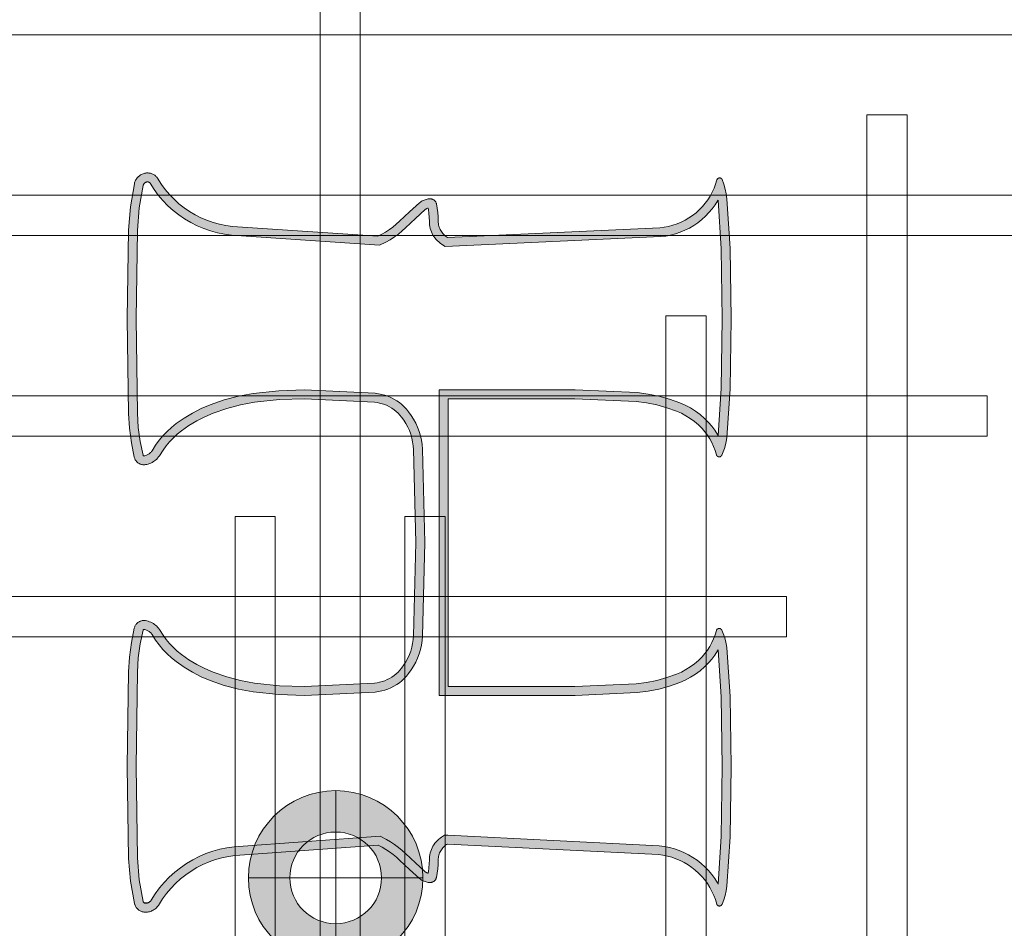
# Model space of a CAD drawing. Header units: millimetres. Extents: x -1097 to 37269, y -9172 to 9131.
# Tile 10 of 36: x 3374 to 3813, y -1294 to -889. Entities that reach past the tile are written whole.
import ezdxf
from ezdxf.enums import TextEntityAlignment as Align

# ---------------------------------------------------------------- set-up
doc = ezdxf.new("R2010")
doc.units = ezdxf.units.MM
doc.layers.add('Ceiling', color=14, linetype='Continuous', lineweight=9)
doc.layers.add('Lighting (Ceiling)', color=160, linetype='Continuous', lineweight=15)
doc.layers.add('LIGHTING', color=6, linetype='Continuous', lineweight=20, true_color=0xff00ff)
doc.layers.add('RCP LAYOUT', color=9, linetype='Continuous', true_color=0x808080)
doc.styles.get("Standard").update_dxf_attribs({"font": 'arial.ttf'})

# ---------------------------------------------------------------- blocks, each defined once
blk = doc.blocks.new('cl')
at = {"layer": 'Lighting (Ceiling)'}
h = blk.add_hatch(color=0, dxfattribs=at)
h.dxf.hatch_style = 1
h.paths.add_polyline_path([(1.533, 0.03, 1), (-1.533, 0.03, 1)])
h.paths.add_polyline_path([(-0.806, 0.03, -1), (0.806, 0.03, -1)], flags=16)
at = {"layer": 'Lighting (Ceiling)', "color": 0}
for p, q in [((0, 1.562), (0, -1.503)), ((-1.533, 0.03), (1.533, 0.03))]:
    blk.add_line(p, q, dxfattribs=at)
for radius in [1.533, 0.806]:
    blk.add_circle((0, 0.03), radius, dxfattribs=at)
at = {"color": 0}
blk.add_attdef('NAME', text='', height=5, dxfattribs=at).set_placement((0.838, 2.713), align=Align.MIDDLE_CENTER)
blk = doc.blocks.new('A$Cbacd199c')
at = {"layer": 'LIGHTING', "ltscale": 0.25}
h = blk.add_hatch(color=256, dxfattribs=at)
h.dxf.hatch_style = 1
h.paths.add_polyline_path([(3429.68, -1282.5), (3429.57, -1282.41), (3429.46, -1282.31), (3429.38, -1282.2), (3429.31, -1282.08), (3429.27, -1281.98), (3429.24, -1281.9), (3427.52, -1272.28), (3426.75, -1262.53), (3426.16, -1221.82), (3426.72, -1179.74), (3427.11, -1173.43), (3427.94, -1167.21), (3429.21, -1161.05), (3429.23, -1161), (3429.25, -1160.95), (3429.29, -1160.91), (3429.33, -1160.87), (3429.37, -1160.83), (3429.43, -1160.8), (3429.48, -1160.78), (3429.54, -1160.76), (3429.61, -1160.76), (3429.67, -1160.76), (3430.05, -1160.83), (3430.4, -1160.93), (3430.74, -1161.04), (3431.07, -1161.18), (3431.39, -1161.34), (3431.7, -1161.53), (3431.99, -1161.73), (3432.27, -1161.95), (3432.54, -1162.19), (3432.78, -1162.44), (3433.01, -1162.71), (3433.22, -1163), (3434.83, -1165.54), (3436.39, -1167.68), (3438.09, -1169.72), (3439.92, -1171.64), (3441.88, -1173.44), (3443.95, -1175.1), (3447.49, -1177.58), (3451.2, -1179.82), (3455.05, -1181.79), (3459.04, -1183.5), (3465.32, -1185.66), (3471.76, -1187.35), (3478.3, -1188.55), (3489.65, -1189.77), (3501.08, -1190.18), (3532.57, -1188.63), (3534.04, -1188.43), (3535.46, -1188.14), (3536.86, -1187.76), (3538.23, -1187.28), (3539.57, -1186.71), (3540.86, -1186.05), (3542.11, -1185.31), (3543.3, -1184.48), (3544.43, -1183.58), (3545.5, -1182.6), (3546.5, -1181.55), (3547.42, -1180.43), (3548.6, -1178.8), (3549.66, -1177.1), (3550.61, -1175.32), (3551.43, -1173.49), (3552.12, -1171.61), (3552.69, -1169.68), (3553.12, -1167.72), (3553.42, -1165.74), (3553.59, -1163.76), (3554.6, -1122.11), (3553.59, -1080.46), (3553.42, -1078.48), (3553.12, -1076.5), (3552.69, -1074.54), (3552.12, -1072.61), (3551.43, -1070.73), (3550.61, -1068.9), (3549.66, -1067.13), (3548.6, -1065.42), (3547.42, -1063.79), (3546.5, -1062.67), (3545.5, -1061.62), (3544.43, -1060.64), (3543.3, -1059.74), (3542.11, -1058.91), (3540.86, -1058.17), (3539.57, -1057.51), (3538.23, -1056.94), (3536.86, -1056.46), (3535.46, -1056.08), (3534.04, -1055.79), (3532.57, -1055.6), (3501.08, -1054.04), (3489.65, -1054.45), (3478.3, -1055.67), (3471.76, -1056.87), (3465.32, -1058.56), (3459.04, -1060.73), (3455.05, -1062.43), (3451.2, -1064.41), (3447.49, -1066.64), (3443.95, -1069.12), (3441.88, -1070.79), (3439.92, -1072.59), (3438.09, -1074.51), (3436.39, -1076.54), (3434.83, -1078.69), (3433.22, -1081.23), (3433.01, -1081.51), (3432.78, -1081.78), (3432.54, -1082.04), (3432.27, -1082.28), (3431.99, -1082.5), (3431.7, -1082.7), (3431.39, -1082.88), (3431.07, -1083.04), (3430.74, -1083.18), (3430.4, -1083.3), (3430.05, -1083.39), (3429.7, -1083.46), (3429.64, -1083.47), (3429.58, -1083.46), (3429.51, -1083.45), (3429.45, -1083.43), (3429.4, -1083.41), (3429.35, -1083.37), (3429.31, -1083.34), (3429.27, -1083.3), (3429.24, -1083.25), (3429.22, -1083.2), (3427.94, -1077.01), (3427.11, -1070.79), (3426.72, -1064.49), (3426.16, -1022.41), (3426.78, -983.08), (3427.56, -973.03), (3429.26, -963.12), (3429.29, -963), (3429.33, -962.87), (3429.39, -962.74), (3429.45, -962.61), (3429.52, -962.48), (3429.6, -962.36), (3429.69, -962.25), (3429.78, -962.14), (3429.89, -962.04), (3430, -961.94), (3430.11, -961.85), (3430.23, -961.77), (3430.36, -961.7), (3430.5, -961.64), (3430.63, -961.58), (3430.78, -961.53), (3430.92, -961.5), (3431.01, -961.48), (3431.1, -961.47), (3431.2, -961.46), (3431.29, -961.46), (3431.38, -961.47), (3431.48, -961.49), (3431.57, -961.51), (3431.66, -961.53), (3431.75, -961.56), (3431.83, -961.6), (3431.91, -961.64), (3431.99, -961.69), (3432.07, -961.74), (3432.14, -961.8), (3432.2, -961.86), (3432.27, -961.92), (3432.32, -961.99), (3432.38, -962.06), (3434.13, -964.81), (3436, -967.37), (3438.05, -969.8), (3440.26, -972.08), (3442.62, -974.22), (3445.11, -976.19), (3447.74, -977.99), (3450.47, -979.61), (3453.32, -981.04), (3456.25, -982.29), (3459.26, -983.33), (3462.33, -984.17), (3465.45, -984.81), (3468.61, -985.24), (3534.53, -989.68), (3537.35, -988.29), (3539.26, -987.2), (3541.11, -986.01), (3542.88, -984.71), (3544.57, -983.31), (3546.1, -981.87), (3550.45, -977.71), (3554.86, -973.79), (3555.05, -973.64), (3555.22, -973.52), (3555.4, -973.41), (3555.59, -973.32), (3555.78, -973.23), (3555.98, -973.16), (3556.11, -973.12), (3556.24, -973.79), (3556.46, -975.52), (3556.6, -977.25), (3556.65, -979.1), (3556.67, -979.79), (3556.75, -980.59), (3556.88, -981.38), (3557.06, -982.16), (3557.29, -982.93), (3557.58, -983.68), (3557.91, -984.41), (3558.28, -985.12), (3558.71, -985.8), (3559.17, -986.45), (3559.68, -987.07), (3560.22, -987.66), (3560.81, -988.21), (3561.42, -988.72), (3562.07, -989.19), (3563.7, -990.22), (3659.62, -985.86), (3661.86, -985.58), (3664.05, -985.15), (3666.21, -984.58), (3668.32, -983.86), (3670.38, -983), (3672.38, -982.01), (3674.3, -980.88), (3676.14, -979.63), (3677.9, -978.25), (3679.55, -976.77), (3681.1, -975.17), (3682.54, -973.47), (3683.86, -971.68), (3685.06, -969.81), (3685.18, -969.59), (3686.58, -991.24), (3687.01, -1022.4), (3686.57, -1053.49), (3685.14, -1074.38), (3684.86, -1073.88), (3683.68, -1072.03), (3682.36, -1070.28), (3680.93, -1068.61), (3679.1, -1066.78), (3677.13, -1065.08), (3675.05, -1063.54), (3672.85, -1062.15), (3670.55, -1060.93), (3668.17, -1059.88), (3663.54, -1058.24), (3658.8, -1056.93), (3653.98, -1055.95), (3649.09, -1055.32), (3621.51, -1054.04), (3561.03, -1054.04), (3561.03, -1190.18), (3621.51, -1190.18), (3649.09, -1188.9), (3653.98, -1188.27), (3658.8, -1187.3), (3663.54, -1185.98), (3668.17, -1184.34), (3670.55, -1183.29), (3672.85, -1182.07), (3675.05, -1180.69), (3677.13, -1179.14), (3679.1, -1177.44), (3680.93, -1175.61), (3682.36, -1173.94), (3683.68, -1172.19), (3684.86, -1170.35), (3685.14, -1169.85), (3686.57, -1190.73), (3687.01, -1221.82), (3686.57, -1252.94), (3685.16, -1274.13), (3684.88, -1273.61), (3683.67, -1271.69), (3682.33, -1269.85), (3680.86, -1268.11), (3679.29, -1266.48), (3677.6, -1264.95), (3675.82, -1263.54), (3673.94, -1262.25), (3671.98, -1261.08), (3669.95, -1260.06), (3667.85, -1259.17), (3665.7, -1258.42), (3663.5, -1257.81), (3661.27, -1257.36), (3658.97, -1257.05), (3564.86, -1252.36), (3563.46, -1252.36), (3562.06, -1253.26), (3561.42, -1253.72), (3560.8, -1254.24), (3560.22, -1254.79), (3559.67, -1255.37), (3559.17, -1256), (3558.7, -1256.65), (3558.28, -1257.33), (3557.9, -1258.04), (3557.57, -1258.77), (3557.29, -1259.52), (3557.06, -1260.29), (3556.88, -1261.07), (3556.75, -1261.86), (3556.67, -1262.66), (3556.65, -1263.34), (3556.6, -1265.2), (3556.46, -1266.93), (3556.24, -1268.66), (3556.11, -1269.33), (3555.98, -1269.29), (3555.78, -1269.21), (3555.59, -1269.13), (3555.4, -1269.03), (3555.22, -1268.92), (3555.05, -1268.8), (3554.86, -1268.65), (3550.45, -1264.73), (3546.1, -1260.57), (3544.59, -1259.17), (3542.94, -1257.79), (3541.21, -1256.51), (3539.4, -1255.33), (3537.53, -1254.25), (3534.73, -1252.85), (3469.82, -1257.49), (3466.59, -1257.94), (3463.41, -1258.61), (3460.27, -1259.48), (3457.2, -1260.56), (3454.21, -1261.85), (3451.32, -1263.32), (3448.52, -1264.99), (3445.85, -1266.84), (3443.31, -1268.86), (3440.91, -1271.04), (3438.66, -1273.38), (3436.57, -1275.86), (3434.65, -1278.48), (3432.81, -1281.38), (3432.7, -1281.54), (3432.57, -1281.68), (3432.44, -1281.83), (3432.29, -1281.96), (3432.14, -1282.08), (3431.98, -1282.19), (3431.81, -1282.29), (3431.63, -1282.39), (3431.45, -1282.46)], flags=16)
h.paths.add_polyline_path([(3425.83, -1283.99), (3426, -1284.28), (3426.18, -1284.56), (3426.39, -1284.83), (3426.61, -1285.08), (3426.85, -1285.31), (3427.11, -1285.53), (3427.38, -1285.73), (3427.66, -1285.92), (3427.95, -1286.08), (3428.26, -1286.22), (3428.57, -1286.35), (3428.89, -1286.45), (3429.22, -1286.54), (3429.55, -1286.6), (3429.88, -1286.63), (3430.22, -1286.65), (3430.68, -1286.64), (3431.14, -1286.6), (3431.59, -1286.54), (3432.04, -1286.44), (3432.49, -1286.31), (3432.92, -1286.16), (3433.34, -1285.97), (3433.75, -1285.76), (3434.14, -1285.52), (3434.52, -1285.26), (3434.87, -1284.98), (3435.21, -1284.67), (3435.53, -1284.34), (3435.82, -1283.98), (3436.09, -1283.62), (3437.93, -1280.72), (3439.69, -1278.32), (3441.61, -1276.04), (3443.67, -1273.89), (3445.88, -1271.88), (3448.22, -1270.03), (3450.67, -1268.33), (3453.24, -1266.8), (3455.9, -1265.44), (3458.65, -1264.27), (3461.47, -1263.27), (3464.35, -1262.47), (3467.28, -1261.85), (3470.24, -1261.44), (3533.93, -1256.89), (3535.65, -1257.75), (3537.32, -1258.71), (3538.94, -1259.77), (3540.49, -1260.91), (3541.97, -1262.14), (3543.37, -1263.46), (3547.76, -1267.65), (3552.3, -1271.69), (3552.66, -1271.98), (3553.05, -1272.25), (3553.44, -1272.49), (3553.86, -1272.71), (3554.28, -1272.89), (3554.72, -1273.06), (3555.17, -1273.19), (3555.63, -1273.29), (3556.09, -1273.37), (3556.55, -1273.41), (3557.02, -1273.43), (3557.21, -1273.42), (3557.39, -1273.41), (3557.57, -1273.38), (3557.75, -1273.33), (3557.93, -1273.28), (3558.1, -1273.22), (3558.27, -1273.14), (3558.43, -1273.06), (3558.59, -1272.96), (3558.74, -1272.85), (3558.89, -1272.74), (3559.02, -1272.61), (3559.15, -1272.48), (3559.27, -1272.34), (3559.38, -1272.19), (3559.47, -1272.04), (3559.56, -1271.88), (3559.64, -1271.71), (3559.71, -1271.54), (3559.76, -1271.36), (3559.81, -1271.19), (3560.16, -1269.27), (3560.41, -1267.34), (3560.56, -1265.4), (3560.61, -1263.46), (3560.63, -1262.92), (3560.68, -1262.38), (3560.77, -1261.84), (3560.9, -1261.31), (3561.05, -1260.79), (3561.24, -1260.28), (3561.47, -1259.79), (3561.72, -1259.31), (3562.01, -1258.85), (3562.32, -1258.41), (3562.67, -1257.98), (3563.04, -1257.58), (3563.44, -1257.21), (3563.86, -1256.86), (3564.3, -1256.54), (3564.63, -1256.33), (3564.76, -1256.33), (3658.61, -1261.01), (3660.61, -1261.28), (3662.58, -1261.68), (3664.52, -1262.21), (3666.42, -1262.87), (3668.28, -1263.66), (3670.07, -1264.57), (3671.8, -1265.59), (3673.46, -1266.73), (3675.03, -1267.98), (3676.52, -1269.33), (3677.91, -1270.77), (3679.2, -1272.31), (3680.39, -1273.92), (3681.46, -1275.62), (3682.41, -1277.38), (3683.24, -1279.2), (3683.95, -1281.07), (3684.55, -1283.06), (3684.58, -1283.14), (3684.62, -1283.22), (3684.66, -1283.29), (3684.7, -1283.36), (3684.75, -1283.43), (3684.8, -1283.5), (3684.86, -1283.56), (3684.92, -1283.61), (3684.99, -1283.67), (3685.06, -1283.71), (3685.13, -1283.76), (3685.21, -1283.8), (3685.29, -1283.83), (3685.37, -1283.86), (3685.45, -1283.88), (3685.53, -1283.9), (3685.61, -1283.91), (3685.7, -1283.92), (3685.78, -1283.92), (3685.87, -1283.91), (3685.95, -1283.9), (3686.04, -1283.89), (3686.12, -1283.87), (3686.2, -1283.84), (3686.28, -1283.81), (3686.35, -1283.77), (3686.43, -1283.73), (3686.5, -1283.68), (3686.56, -1283.63), (3686.63, -1283.58), (3686.69, -1283.52), (3686.74, -1283.45), (3686.79, -1283.38), (3686.84, -1283.31), (3686.88, -1283.24), (3686.92, -1283.16), (3687.69, -1281.2), (3688.32, -1279.18), (3688.78, -1277.13), (3689.08, -1275.04), (3690.54, -1253.1), (3690.98, -1221.82), (3690.53, -1190.57), (3689.05, -1168.78), (3688.82, -1167.18), (3688.48, -1165.61), (3688.04, -1164.05), (3687.49, -1162.53), (3686.84, -1161.05), (3686.8, -1160.98), (3686.75, -1160.91), (3686.7, -1160.84), (3686.65, -1160.77), (3686.59, -1160.71), (3686.53, -1160.65), (3686.46, -1160.59), (3686.39, -1160.54), (3686.32, -1160.5), (3686.25, -1160.46), (3686.17, -1160.42), (3686.09, -1160.39), (3686.01, -1160.37), (3685.92, -1160.35), (3685.84, -1160.33), (3685.75, -1160.32), (3685.67, -1160.32), (3685.58, -1160.32), (3685.5, -1160.33), (3685.41, -1160.34), (3685.33, -1160.36), (3685.25, -1160.39), (3685.17, -1160.42), (3685.09, -1160.45), (3685.01, -1160.49), (3684.94, -1160.54), (3684.87, -1160.59), (3684.8, -1160.64), (3684.74, -1160.7), (3684.68, -1160.76), (3684.63, -1160.83), (3684.58, -1160.9), (3684.53, -1160.97), (3684.49, -1161.04), (3684.46, -1161.12), (3684.43, -1161.2), (3684.41, -1161.28), (3683.85, -1163.11), (3683.18, -1164.9), (3682.37, -1166.64), (3681.45, -1168.31), (3680.41, -1169.92), (3679.27, -1171.46), (3678.02, -1172.91), (3676.39, -1174.54), (3674.65, -1176.04), (3672.8, -1177.41), (3670.86, -1178.64), (3668.82, -1179.72), (3666.71, -1180.65), (3662.35, -1182.2), (3657.88, -1183.43), (3653.34, -1184.35), (3648.74, -1184.94), (3621.41, -1186.21), (3565, -1186.21), (3565, -1058.01), (3621.41, -1058.01), (3648.74, -1059.28), (3653.34, -1059.87), (3657.88, -1060.79), (3662.35, -1062.03), (3666.71, -1063.58), (3668.82, -1064.5), (3670.86, -1065.59), (3672.8, -1066.81), (3674.65, -1068.18), (3676.39, -1069.69), (3678.02, -1071.31), (3679.27, -1072.77), (3680.41, -1074.3), (3681.45, -1075.91), (3682.37, -1077.59), (3683.18, -1079.32), (3683.85, -1081.11), (3684.41, -1082.94), (3684.43, -1083.02), (3684.46, -1083.1), (3684.49, -1083.18), (3684.53, -1083.25), (3684.58, -1083.33), (3684.63, -1083.4), (3684.68, -1083.46), (3684.74, -1083.52), (3684.8, -1083.58), (3684.87, -1083.64), (3684.94, -1083.69), (3685.01, -1083.73), (3685.09, -1083.77), (3685.17, -1083.81), (3685.25, -1083.84), (3685.33, -1083.86), (3685.41, -1083.88), (3685.5, -1083.89), (3685.58, -1083.9), (3685.67, -1083.9), (3685.75, -1083.9), (3685.84, -1083.89), (3685.92, -1083.88), (3686.01, -1083.86), (3686.09, -1083.83), (3686.17, -1083.8), (3686.25, -1083.77), (3686.32, -1083.73), (3686.39, -1083.68), (3686.46, -1083.63), (3686.53, -1083.58), (3686.59, -1083.52), (3686.65, -1083.45), (3686.7, -1083.39), (3686.75, -1083.32), (3686.8, -1083.25), (3686.84, -1083.17), (3687.49, -1081.69), (3688.04, -1080.17), (3688.48, -1078.62), (3688.82, -1077.04), (3689.05, -1075.44), (3690.53, -1053.66), (3690.98, -1022.4), (3690.55, -991.09), (3689.12, -969), (3688.82, -966.82), (3688.36, -964.66), (3687.75, -962.54), (3687, -960.47), (3686.97, -960.4), (3686.93, -960.33), (3686.89, -960.26), (3686.84, -960.19), (3686.79, -960.13), (3686.73, -960.07), (3686.67, -960.01), (3686.61, -959.96), (3686.55, -959.91), (3686.48, -959.87), (3686.4, -959.83), (3686.33, -959.8), (3686.25, -959.77), (3686.18, -959.74), (3686.1, -959.73), (3686.02, -959.71), (3685.94, -959.7), (3685.85, -959.7), (3685.77, -959.7), (3685.69, -959.71), (3685.61, -959.72), (3685.53, -959.74), (3685.45, -959.76), (3685.38, -959.79), (3685.3, -959.83), (3685.23, -959.86), (3685.16, -959.91), (3685.09, -959.95), (3685.03, -960), (3684.97, -960.06), (3684.91, -960.12), (3684.86, -960.18), (3684.82, -960.25), (3684.77, -960.32), (3684.73, -960.39), (3684.7, -960.46), (3684.67, -960.54), (3684.08, -962.48), (3683.39, -964.3), (3682.57, -966.08), (3681.64, -967.79), (3680.59, -969.44), (3679.43, -971.01), (3678.16, -972.5), (3676.8, -973.9), (3675.34, -975.21), (3673.8, -976.42), (3672.18, -977.52), (3670.49, -978.51), (3668.73, -979.39), (3666.92, -980.14), (3665.06, -980.77), (3663.16, -981.28), (3661.23, -981.66), (3659.28, -981.9), (3564.76, -986.19), (3564.3, -985.9), (3563.86, -985.58), (3563.44, -985.23), (3563.04, -984.86), (3562.67, -984.46), (3562.33, -984.04), (3562.01, -983.6), (3561.73, -983.14), (3561.47, -982.66), (3561.25, -982.16), (3561.06, -981.65), (3560.9, -981.13), (3560.78, -980.6), (3560.69, -980.07), (3560.63, -979.53), (3560.62, -978.99), (3560.57, -977.04), (3560.41, -975.1), (3560.16, -973.17), (3559.81, -971.26), (3559.77, -971.08), (3559.71, -970.91), (3559.64, -970.74), (3559.57, -970.57), (3559.48, -970.41), (3559.38, -970.25), (3559.27, -970.11), (3559.15, -969.96), (3559.02, -969.83), (3558.89, -969.71), (3558.75, -969.59), (3558.59, -969.49), (3558.44, -969.39), (3558.27, -969.3), (3558.11, -969.23), (3557.93, -969.16), (3557.76, -969.11), (3557.58, -969.07), (3557.39, -969.04), (3557.21, -969.02), (3557.02, -969.02), (3556.56, -969.03), (3556.09, -969.08), (3555.63, -969.15), (3555.17, -969.26), (3554.73, -969.39), (3554.29, -969.55), (3553.86, -969.74), (3553.45, -969.96), (3553.05, -970.2), (3552.67, -970.47), (3552.3, -970.76), (3547.76, -974.79), (3543.37, -978.99), (3541.94, -980.33), (3540.43, -981.58), (3538.85, -982.74), (3537.2, -983.81), (3535.49, -984.78), (3533.73, -985.65), (3469.01, -981.28), (3466.12, -980.89), (3463.25, -980.31), (3460.43, -979.54), (3457.68, -978.58), (3454.99, -977.44), (3452.38, -976.13), (3449.87, -974.64), (3447.47, -972.99), (3445.18, -971.18), (3443.02, -969.23), (3441, -967.14), (3439.13, -964.91), (3437.4, -962.57), (3435.66, -959.82), (3435.45, -959.54), (3435.22, -959.27), (3434.98, -959.01), (3434.71, -958.77), (3434.44, -958.55), (3434.15, -958.35), (3433.84, -958.17), (3433.53, -958.01), (3433.2, -957.87), (3432.87, -957.75), (3432.53, -957.65), (3432.18, -957.58), (3431.83, -957.53), (3431.47, -957.5), (3431.12, -957.49), (3430.76, -957.51), (3430.41, -957.55), (3430.06, -957.62), (3429.66, -957.72), (3429.27, -957.85), (3428.89, -958), (3428.52, -958.18), (3428.16, -958.39), (3427.82, -958.61), (3427.49, -958.86), (3427.18, -959.13), (3426.89, -959.42), (3426.62, -959.73), (3426.37, -960.06), (3426.14, -960.4), (3425.94, -960.76), (3425.76, -961.12), (3425.6, -961.5), (3425.48, -961.89), (3425.37, -962.29), (3423.62, -972.54), (3422.81, -982.9), (3422.19, -1022.4), (3422.76, -1064.64), (3423.16, -1071.17), (3424.02, -1077.67), (3425.34, -1084.09), (3425.42, -1084.38), (3425.52, -1084.66), (3425.64, -1084.93), (3425.78, -1085.2), (3425.93, -1085.45), (3426.1, -1085.7), (3426.29, -1085.93), (3426.5, -1086.15), (3426.72, -1086.35), (3426.95, -1086.54), (3427.19, -1086.71), (3427.45, -1086.87), (3427.72, -1087.01), (3427.99, -1087.13), (3428.27, -1087.23), (3428.56, -1087.31), (3428.86, -1087.37), (3429.15, -1087.41), (3429.45, -1087.44), (3429.75, -1087.44), (3430.05, -1087.42), (3430.35, -1087.38), (3430.96, -1087.26), (3431.57, -1087.09), (3432.16, -1086.89), (3432.74, -1086.65), (3433.29, -1086.37), (3433.83, -1086.05), (3434.35, -1085.7), (3434.84, -1085.31), (3435.3, -1084.89), (3435.73, -1084.44), (3436.13, -1083.97), (3436.5, -1083.47), (3438.11, -1080.92), (3439.52, -1078.99), (3441.05, -1077.15), (3442.71, -1075.42), (3444.47, -1073.8), (3446.34, -1072.29), (3449.66, -1069.97), (3453.13, -1067.88), (3456.74, -1066.03), (3460.47, -1064.43), (3466.48, -1062.36), (3472.62, -1060.75), (3478.87, -1059.6), (3489.93, -1058.41), (3501.05, -1058.01), (3532.21, -1059.55), (3533.38, -1059.71), (3534.54, -1059.94), (3535.68, -1060.26), (3536.8, -1060.65), (3537.89, -1061.11), (3538.94, -1061.65), (3539.95, -1062.25), (3540.93, -1062.92), (3541.85, -1063.66), (3542.72, -1064.46), (3543.53, -1065.31), (3544.28, -1066.22), (3545.3, -1067.63), (3546.22, -1069.11), (3547.04, -1070.65), (3547.75, -1072.23), (3548.35, -1073.86), (3548.84, -1075.53), (3549.22, -1077.23), (3549.48, -1078.95), (3549.62, -1080.68), (3550.63, -1122.11), (3549.62, -1163.55), (3549.48, -1165.28), (3549.22, -1167), (3548.84, -1168.69), (3548.35, -1170.36), (3547.75, -1171.99), (3547.04, -1173.58), (3546.22, -1175.11), (3545.3, -1176.59), (3544.28, -1178), (3543.53, -1178.91), (3542.72, -1179.76), (3541.85, -1180.56), (3540.93, -1181.3), (3539.95, -1181.97), (3538.94, -1182.58), (3537.89, -1183.11), (3536.8, -1183.58), (3535.68, -1183.97), (3534.54, -1184.28), (3533.38, -1184.51), (3532.21, -1184.67), (3501.05, -1186.21), (3489.93, -1185.81), (3478.87, -1184.62), (3472.62, -1183.47), (3466.48, -1181.86), (3460.47, -1179.79), (3456.74, -1178.19), (3453.13, -1176.34), (3449.66, -1174.25), (3446.34, -1171.93), (3444.47, -1170.42), (3442.71, -1168.8), (3441.05, -1167.07), (3439.52, -1165.23), (3438.11, -1163.3), (3436.5, -1160.76), (3436.13, -1160.26), (3435.73, -1159.78), (3435.3, -1159.33), (3434.84, -1158.91), (3434.35, -1158.53), (3433.83, -1158.18), (3433.29, -1157.86), (3432.74, -1157.58), (3432.16, -1157.33), (3431.57, -1157.13), (3430.96, -1156.97), (3430.35, -1156.84), (3430.05, -1156.81), (3429.75, -1156.79), (3429.45, -1156.79), (3429.15, -1156.81), (3428.86, -1156.85), (3428.56, -1156.91), (3428.27, -1157), (3427.99, -1157.1), (3427.72, -1157.22), (3427.45, -1157.35), (3427.19, -1157.51), (3426.95, -1157.68), (3426.72, -1157.87), (3426.5, -1158.08), (3426.29, -1158.3), (3426.1, -1158.53), (3425.93, -1158.77), (3425.78, -1159.03), (3425.64, -1159.29), (3425.52, -1159.57), (3425.42, -1159.85), (3425.34, -1160.13), (3424.02, -1166.55), (3423.16, -1173.05), (3422.76, -1179.59), (3422.19, -1221.82), (3422.78, -1262.71), (3423.58, -1272.79), (3425.36, -1282.75)])
at = {"layer": 'LIGHTING'}
for p, q in [((3425.36, -1282.75), (3425.44, -1283.07)), ((3425.44, -1283.07), (3425.55, -1283.39)), ((3425.55, -1283.39), (3425.68, -1283.69)), ((3425.68, -1283.69), (3425.83, -1283.99)), ((3429.81, -1282.57), (3429.68, -1282.5)), ((3429.95, -1282.63), (3429.81, -1282.57)), ((3430.09, -1282.66), (3429.95, -1282.63)), ((3430.24, -1282.68), (3430.09, -1282.66)), ((3430.48, -1282.68), (3430.24, -1282.68)), ((3430.68, -1282.66), (3430.48, -1282.68)), ((3430.88, -1282.63), (3430.68, -1282.66)), ((3431.07, -1282.59), (3430.88, -1282.63)), ((3431.26, -1282.53), (3431.07, -1282.59)), ((3431.45, -1282.46), (3431.26, -1282.53))]:
    blk.add_line(p, q, dxfattribs=at)
for points in [[(3425.83, -1283.99), (3426, -1284.28), (3426.18, -1284.56), (3426.39, -1284.83), (3426.61, -1285.08), (3426.85, -1285.31), (3427.11, -1285.53), (3427.38, -1285.73), (3427.66, -1285.92), (3427.95, -1286.08), (3428.26, -1286.22), (3428.57, -1286.35), (3428.89, -1286.45), (3429.22, -1286.54), (3429.55, -1286.6), (3429.88, -1286.63), (3430.22, -1286.65), (3430.68, -1286.64), (3431.14, -1286.6), (3431.59, -1286.54), (3432.04, -1286.44), (3432.49, -1286.31), (3432.92, -1286.16), (3433.34, -1285.97), (3433.75, -1285.76), (3434.14, -1285.52), (3434.52, -1285.26), (3434.87, -1284.98), (3435.21, -1284.67), (3435.53, -1284.34), (3435.82, -1283.98), (3436.09, -1283.62), (3437.93, -1280.72), (3439.69, -1278.32), (3441.61, -1276.04), (3443.67, -1273.89), (3445.88, -1271.88), (3448.22, -1270.03), (3450.67, -1268.33), (3453.24, -1266.8), (3455.9, -1265.44), (3458.65, -1264.27), (3461.47, -1263.27), (3464.35, -1262.47), (3467.28, -1261.85), (3470.24, -1261.44), (3533.93, -1256.89), (3535.65, -1257.75), (3537.32, -1258.71), (3538.94, -1259.77), (3540.49, -1260.91), (3541.97, -1262.14), (3543.37, -1263.46), (3547.76, -1267.65), (3552.3, -1271.69), (3552.66, -1271.98), (3553.05, -1272.25), (3553.44, -1272.49), (3553.86, -1272.71), (3554.28, -1272.89), (3554.72, -1273.06), (3555.17, -1273.19), (3555.63, -1273.29), (3556.09, -1273.37), (3556.55, -1273.41), (3557.02, -1273.43), (3557.21, -1273.42), (3557.39, -1273.41), (3557.57, -1273.38), (3557.75, -1273.33), (3557.93, -1273.28), (3558.1, -1273.22), (3558.27, -1273.14), (3558.43, -1273.06), (3558.59, -1272.96), (3558.74, -1272.85), (3558.89, -1272.74), (3559.02, -1272.61), (3559.15, -1272.48), (3559.27, -1272.34), (3559.38, -1272.19), (3559.47, -1272.04), (3559.56, -1271.88), (3559.64, -1271.71), (3559.71, -1271.54), (3559.76, -1271.36), (3559.81, -1271.19), (3560.16, -1269.27), (3560.41, -1267.34), (3560.56, -1265.4), (3560.61, -1263.46), (3560.63, -1262.92), (3560.68, -1262.38), (3560.77, -1261.84), (3560.9, -1261.31), (3561.05, -1260.79), (3561.24, -1260.28), (3561.47, -1259.79), (3561.72, -1259.31), (3562.01, -1258.85), (3562.32, -1258.41), (3562.67, -1257.98), (3563.04, -1257.58), (3563.44, -1257.21), (3563.86, -1256.86), (3564.3, -1256.54), (3564.63, -1256.33), (3564.76, -1256.33), (3658.61, -1261.01), (3660.61, -1261.28), (3662.58, -1261.68), (3664.52, -1262.21), (3666.42, -1262.87), (3668.28, -1263.66), (3670.07, -1264.57), (3671.8, -1265.59), (3673.46, -1266.73), (3675.03, -1267.98), (3676.52, -1269.33), (3677.91, -1270.77), (3679.2, -1272.31), (3680.39, -1273.92), (3681.46, -1275.62), (3682.41, -1277.38), (3683.24, -1279.2), (3683.95, -1281.07), (3684.55, -1283.06), (3684.58, -1283.14), (3684.62, -1283.22), (3684.66, -1283.29), (3684.7, -1283.36), (3684.75, -1283.43), (3684.8, -1283.5), (3684.86, -1283.56), (3684.92, -1283.61), (3684.99, -1283.67), (3685.06, -1283.71), (3685.13, -1283.76), (3685.21, -1283.8), (3685.29, -1283.83), (3685.37, -1283.86), (3685.45, -1283.88), (3685.53, -1283.9), (3685.61, -1283.91), (3685.7, -1283.92), (3685.78, -1283.92), (3685.87, -1283.91), (3685.95, -1283.9), (3686.04, -1283.89), (3686.12, -1283.87), (3686.2, -1283.84), (3686.28, -1283.81), (3686.35, -1283.77), (3686.43, -1283.73), (3686.5, -1283.68), (3686.56, -1283.63), (3686.63, -1283.58), (3686.69, -1283.52), (3686.74, -1283.45), (3686.79, -1283.38), (3686.84, -1283.31), (3686.88, -1283.24), (3686.92, -1283.16), (3687.69, -1281.2), (3688.32, -1279.18), (3688.78, -1277.13), (3689.08, -1275.04), (3690.54, -1253.1), (3690.98, -1221.82), (3690.53, -1190.57), (3689.05, -1168.78), (3688.82, -1167.18), (3688.48, -1165.61), (3688.04, -1164.05), (3687.49, -1162.53), (3686.84, -1161.05), (3686.8, -1160.98), (3686.75, -1160.91), (3686.7, -1160.84), (3686.65, -1160.77), (3686.59, -1160.71), (3686.53, -1160.65), (3686.46, -1160.59), (3686.39, -1160.54), (3686.32, -1160.5), (3686.25, -1160.46), (3686.17, -1160.42), (3686.09, -1160.39), (3686.01, -1160.37), (3685.92, -1160.35), (3685.84, -1160.33), (3685.75, -1160.32), (3685.67, -1160.32), (3685.58, -1160.32), (3685.5, -1160.33), (3685.41, -1160.34), (3685.33, -1160.36), (3685.25, -1160.39), (3685.17, -1160.42), (3685.09, -1160.45), (3685.01, -1160.49), (3684.94, -1160.54), (3684.87, -1160.59), (3684.8, -1160.64), (3684.74, -1160.7), (3684.68, -1160.76), (3684.63, -1160.83), (3684.58, -1160.9), (3684.53, -1160.97), (3684.49, -1161.04), (3684.46, -1161.12), (3684.43, -1161.2), (3684.41, -1161.28), (3683.85, -1163.11), (3683.18, -1164.9), (3682.37, -1166.64), (3681.45, -1168.31), (3680.41, -1169.92), (3679.27, -1171.46), (3678.02, -1172.91), (3676.39, -1174.54), (3674.65, -1176.04), (3672.8, -1177.41), (3670.86, -1178.64), (3668.82, -1179.72), (3666.71, -1180.65), (3662.35, -1182.2), (3657.88, -1183.43), (3653.34, -1184.35), (3648.74, -1184.94), (3621.41, -1186.21), (3565, -1186.21), (3565, -1058.01), (3621.41, -1058.01), (3648.74, -1059.28), (3653.34, -1059.87), (3657.88, -1060.79), (3662.35, -1062.03), (3666.71, -1063.58), (3668.82, -1064.5), (3670.86, -1065.59), (3672.8, -1066.81), (3674.65, -1068.18), (3676.39, -1069.69), (3678.02, -1071.31), (3679.27, -1072.77), (3680.41, -1074.3), (3681.45, -1075.91), (3682.37, -1077.59), (3683.18, -1079.32), (3683.85, -1081.11), (3684.41, -1082.94), (3684.43, -1083.02), (3684.46, -1083.1), (3684.49, -1083.18), (3684.53, -1083.25), (3684.58, -1083.33), (3684.63, -1083.4), (3684.68, -1083.46), (3684.74, -1083.52), (3684.8, -1083.58), (3684.87, -1083.64), (3684.94, -1083.69), (3685.01, -1083.73), (3685.09, -1083.77), (3685.17, -1083.81), (3685.25, -1083.84), (3685.33, -1083.86), (3685.41, -1083.88), (3685.5, -1083.89), (3685.58, -1083.9), (3685.67, -1083.9), (3685.75, -1083.9), (3685.84, -1083.89), (3685.92, -1083.88), (3686.01, -1083.86), (3686.09, -1083.83), (3686.17, -1083.8), (3686.25, -1083.77), (3686.32, -1083.73), (3686.39, -1083.68), (3686.46, -1083.63), (3686.53, -1083.58), (3686.59, -1083.52), (3686.65, -1083.45), (3686.7, -1083.39), (3686.75, -1083.32), (3686.8, -1083.25), (3686.84, -1083.17), (3687.49, -1081.69), (3688.04, -1080.17), (3688.48, -1078.62), (3688.82, -1077.04), (3689.05, -1075.44), (3690.53, -1053.66), (3690.98, -1022.4), (3690.55, -991.09), (3689.12, -969), (3688.82, -966.82), (3688.36, -964.66), (3687.75, -962.54), (3687, -960.47), (3686.97, -960.4), (3686.93, -960.33), (3686.89, -960.26), (3686.84, -960.19), (3686.79, -960.13), (3686.73, -960.07), (3686.67, -960.01), (3686.61, -959.96), (3686.55, -959.91), (3686.48, -959.87), (3686.4, -959.83), (3686.33, -959.8), (3686.25, -959.77), (3686.18, -959.74), (3686.1, -959.73), (3686.02, -959.71), (3685.94, -959.7), (3685.85, -959.7), (3685.77, -959.7), (3685.69, -959.71), (3685.61, -959.72), (3685.53, -959.74), (3685.45, -959.76), (3685.38, -959.79), (3685.3, -959.83), (3685.23, -959.86), (3685.16, -959.91), (3685.09, -959.95), (3685.03, -960), (3684.97, -960.06), (3684.91, -960.12), (3684.86, -960.18), (3684.82, -960.25), (3684.77, -960.32), (3684.73, -960.39), (3684.7, -960.46), (3684.67, -960.54), (3684.08, -962.48), (3683.39, -964.3), (3682.57, -966.08), (3681.64, -967.79), (3680.59, -969.44), (3679.43, -971.01), (3678.16, -972.5), (3676.8, -973.9), (3675.34, -975.21), (3673.8, -976.42), (3672.18, -977.52), (3670.49, -978.51), (3668.73, -979.39), (3666.92, -980.14), (3665.06, -980.77), (3663.16, -981.28), (3661.23, -981.66), (3659.28, -981.9), (3564.76, -986.19), (3564.3, -985.9), (3563.86, -985.58), (3563.44, -985.23), (3563.04, -984.86), (3562.67, -984.46), (3562.33, -984.04), (3562.01, -983.6), (3561.73, -983.14), (3561.47, -982.66), (3561.25, -982.16), (3561.06, -981.65), (3560.9, -981.13), (3560.78, -980.6), (3560.69, -980.07), (3560.63, -979.53), (3560.62, -978.99), (3560.57, -977.04), (3560.41, -975.1), (3560.16, -973.17), (3559.81, -971.26), (3559.77, -971.08), (3559.71, -970.91), (3559.64, -970.74), (3559.57, -970.57), (3559.48, -970.41), (3559.38, -970.25), (3559.27, -970.11), (3559.15, -969.96), (3559.02, -969.83), (3558.89, -969.71), (3558.75, -969.59), (3558.59, -969.49), (3558.44, -969.39), (3558.27, -969.3), (3558.11, -969.23), (3557.93, -969.16), (3557.76, -969.11), (3557.58, -969.07), (3557.39, -969.04), (3557.21, -969.02), (3557.02, -969.02), (3556.56, -969.03), (3556.09, -969.08), (3555.63, -969.15), (3555.17, -969.26), (3554.73, -969.39), (3554.29, -969.55), (3553.86, -969.74), (3553.45, -969.96), (3553.05, -970.2), (3552.67, -970.47), (3552.3, -970.76), (3547.76, -974.79), (3543.37, -978.99), (3541.94, -980.33), (3540.43, -981.58), (3538.85, -982.74), (3537.2, -983.81), (3535.49, -984.78), (3533.73, -985.65), (3469.01, -981.28), (3466.12, -980.89), (3463.25, -980.31), (3460.43, -979.54), (3457.68, -978.58), (3454.99, -977.44), (3452.38, -976.13), (3449.87, -974.64), (3447.47, -972.99), (3445.18, -971.18), (3443.02, -969.23), (3441, -967.14), (3439.13, -964.91), (3437.4, -962.57), (3435.66, -959.82), (3435.45, -959.54), (3435.22, -959.27), (3434.98, -959.01), (3434.71, -958.77), (3434.44, -958.55), (3434.15, -958.35), (3433.84, -958.17), (3433.53, -958.01), (3433.2, -957.87), (3432.87, -957.75), (3432.53, -957.65), (3432.18, -957.58), (3431.83, -957.53), (3431.47, -957.5), (3431.12, -957.49), (3430.76, -957.51), (3430.41, -957.55), (3430.06, -957.62), (3429.66, -957.72), (3429.27, -957.85), (3428.89, -958), (3428.52, -958.18), (3428.16, -958.39), (3427.82, -958.61), (3427.49, -958.86), (3427.18, -959.13), (3426.89, -959.42), (3426.62, -959.73), (3426.37, -960.06), (3426.14, -960.4), (3425.94, -960.76), (3425.76, -961.12), (3425.6, -961.5), (3425.48, -961.89), (3425.37, -962.29), (3423.62, -972.54), (3422.81, -982.9), (3422.19, -1022.4), (3422.76, -1064.64), (3423.16, -1071.17), (3424.02, -1077.67), (3425.34, -1084.09), (3425.42, -1084.38), (3425.52, -1084.66), (3425.64, -1084.93), (3425.78, -1085.2), (3425.93, -1085.45), (3426.1, -1085.7), (3426.29, -1085.93), (3426.5, -1086.15), (3426.72, -1086.35), (3426.95, -1086.54), (3427.19, -1086.71), (3427.45, -1086.87), (3427.72, -1087.01), (3427.99, -1087.13), (3428.27, -1087.23), (3428.56, -1087.31), (3428.86, -1087.37), (3429.15, -1087.41), (3429.45, -1087.44), (3429.75, -1087.44), (3430.05, -1087.42), (3430.35, -1087.38), (3430.96, -1087.26), (3431.57, -1087.09), (3432.16, -1086.89), (3432.74, -1086.65), (3433.29, -1086.37), (3433.83, -1086.05), (3434.35, -1085.7), (3434.84, -1085.31), (3435.3, -1084.89), (3435.73, -1084.44), (3436.13, -1083.97), (3436.5, -1083.47), (3438.11, -1080.92), (3439.52, -1078.99), (3441.05, -1077.15), (3442.71, -1075.42), (3444.47, -1073.8), (3446.34, -1072.29), (3449.66, -1069.97), (3453.13, -1067.88), (3456.74, -1066.03), (3460.47, -1064.43), (3466.48, -1062.36), (3472.62, -1060.75), (3478.87, -1059.6), (3489.93, -1058.41), (3501.05, -1058.01), (3532.21, -1059.55), (3533.38, -1059.71), (3534.54, -1059.94), (3535.68, -1060.26), (3536.8, -1060.65), (3537.89, -1061.11), (3538.94, -1061.65), (3539.95, -1062.25), (3540.93, -1062.92), (3541.85, -1063.66), (3542.72, -1064.46), (3543.53, -1065.31), (3544.28, -1066.22), (3545.3, -1067.63), (3546.22, -1069.11), (3547.04, -1070.65), (3547.75, -1072.23), (3548.35, -1073.86), (3548.84, -1075.53), (3549.22, -1077.23), (3549.48, -1078.95), (3549.62, -1080.68), (3550.63, -1122.11), (3549.62, -1163.55), (3549.48, -1165.28), (3549.22, -1167), (3548.84, -1168.69), (3548.35, -1170.36), (3547.75, -1171.99), (3547.04, -1173.58), (3546.22, -1175.11), (3545.3, -1176.59), (3544.28, -1178), (3543.53, -1178.91), (3542.72, -1179.76), (3541.85, -1180.56), (3540.93, -1181.3), (3539.95, -1181.97), (3538.94, -1182.58), (3537.89, -1183.11), (3536.8, -1183.58), (3535.68, -1183.97), (3534.54, -1184.28), (3533.38, -1184.51), (3532.21, -1184.67), (3501.05, -1186.21), (3489.93, -1185.81), (3478.87, -1184.62), (3472.62, -1183.47), (3466.48, -1181.86), (3460.47, -1179.79), (3456.74, -1178.19), (3453.13, -1176.34), (3449.66, -1174.25), (3446.34, -1171.93), (3444.47, -1170.42), (3442.71, -1168.8), (3441.05, -1167.07), (3439.52, -1165.23), (3438.11, -1163.3), (3436.5, -1160.76), (3436.13, -1160.26), (3435.73, -1159.78), (3435.3, -1159.33), (3434.84, -1158.91), (3434.35, -1158.53), (3433.83, -1158.18), (3433.29, -1157.86), (3432.74, -1157.58), (3432.16, -1157.33), (3431.57, -1157.13), (3430.96, -1156.97), (3430.35, -1156.84), (3430.05, -1156.81), (3429.75, -1156.79), (3429.45, -1156.79), (3429.15, -1156.81), (3428.86, -1156.85), (3428.56, -1156.91), (3428.27, -1157), (3427.99, -1157.1), (3427.72, -1157.22), (3427.45, -1157.35), (3427.19, -1157.51), (3426.95, -1157.68), (3426.72, -1157.87), (3426.5, -1158.08), (3426.29, -1158.3), (3426.1, -1158.53), (3425.93, -1158.77), (3425.78, -1159.03), (3425.64, -1159.29), (3425.52, -1159.57), (3425.42, -1159.85), (3425.34, -1160.13), (3424.02, -1166.55), (3423.16, -1173.05), (3422.76, -1179.59), (3422.19, -1221.82), (3422.78, -1262.71), (3423.58, -1272.79), (3425.36, -1282.75)], [(3429.68, -1282.5), (3429.57, -1282.41), (3429.46, -1282.31), (3429.38, -1282.2), (3429.31, -1282.08), (3429.27, -1281.98), (3429.24, -1281.9), (3427.52, -1272.28), (3426.75, -1262.53), (3426.16, -1221.82), (3426.72, -1179.74), (3427.11, -1173.43), (3427.94, -1167.21), (3429.21, -1161.05), (3429.23, -1161), (3429.25, -1160.95), (3429.29, -1160.91), (3429.33, -1160.87), (3429.37, -1160.83), (3429.43, -1160.8), (3429.48, -1160.78), (3429.54, -1160.76), (3429.61, -1160.76), (3429.67, -1160.76), (3430.05, -1160.83), (3430.4, -1160.93), (3430.74, -1161.04), (3431.07, -1161.18), (3431.39, -1161.34), (3431.7, -1161.53), (3431.99, -1161.73), (3432.27, -1161.95), (3432.54, -1162.19), (3432.78, -1162.44), (3433.01, -1162.71), (3433.22, -1163), (3434.83, -1165.54), (3436.39, -1167.68), (3438.09, -1169.72), (3439.92, -1171.64), (3441.88, -1173.44), (3443.95, -1175.1), (3447.49, -1177.58), (3451.2, -1179.82), (3455.05, -1181.79), (3459.04, -1183.5), (3465.32, -1185.66), (3471.76, -1187.35), (3478.3, -1188.55), (3489.65, -1189.77), (3501.08, -1190.18), (3532.57, -1188.63), (3534.04, -1188.43), (3535.46, -1188.14), (3536.86, -1187.76), (3538.23, -1187.28), (3539.57, -1186.71), (3540.86, -1186.05), (3542.11, -1185.31), (3543.3, -1184.48), (3544.43, -1183.58), (3545.5, -1182.6), (3546.5, -1181.55), (3547.42, -1180.43), (3548.6, -1178.8), (3549.66, -1177.1), (3550.61, -1175.32), (3551.43, -1173.49), (3552.12, -1171.61), (3552.69, -1169.68), (3553.12, -1167.72), (3553.42, -1165.74), (3553.59, -1163.76), (3554.6, -1122.11), (3553.59, -1080.46), (3553.42, -1078.48), (3553.12, -1076.5), (3552.69, -1074.54), (3552.12, -1072.61), (3551.43, -1070.73), (3550.61, -1068.9), (3549.66, -1067.13), (3548.6, -1065.42), (3547.42, -1063.79), (3546.5, -1062.67), (3545.5, -1061.62), (3544.43, -1060.64), (3543.3, -1059.74), (3542.11, -1058.91), (3540.86, -1058.17), (3539.57, -1057.51), (3538.23, -1056.94), (3536.86, -1056.46), (3535.46, -1056.08), (3534.04, -1055.79), (3532.57, -1055.6), (3501.08, -1054.04), (3489.65, -1054.45), (3478.3, -1055.67), (3471.76, -1056.87), (3465.32, -1058.56), (3459.04, -1060.73), (3455.05, -1062.43), (3451.2, -1064.41), (3447.49, -1066.64), (3443.95, -1069.12), (3441.88, -1070.79), (3439.92, -1072.59), (3438.09, -1074.51), (3436.39, -1076.54), (3434.83, -1078.69), (3433.22, -1081.23), (3433.01, -1081.51), (3432.78, -1081.78), (3432.54, -1082.04), (3432.27, -1082.28), (3431.99, -1082.5), (3431.7, -1082.7), (3431.39, -1082.88), (3431.07, -1083.04), (3430.74, -1083.18), (3430.4, -1083.3), (3430.05, -1083.39), (3429.7, -1083.46), (3429.64, -1083.47), (3429.58, -1083.46), (3429.51, -1083.45), (3429.45, -1083.43), (3429.4, -1083.41), (3429.35, -1083.37), (3429.31, -1083.34), (3429.27, -1083.3), (3429.24, -1083.25), (3429.22, -1083.2), (3427.94, -1077.01), (3427.11, -1070.79), (3426.72, -1064.49), (3426.16, -1022.41), (3426.78, -983.08), (3427.56, -973.03), (3429.26, -963.12), (3429.29, -963), (3429.33, -962.87), (3429.39, -962.74), (3429.45, -962.61), (3429.52, -962.48), (3429.6, -962.36), (3429.69, -962.25), (3429.78, -962.14), (3429.89, -962.04), (3430, -961.94), (3430.11, -961.85), (3430.23, -961.77), (3430.36, -961.7), (3430.5, -961.64), (3430.63, -961.58), (3430.78, -961.53), (3430.92, -961.5), (3431.01, -961.48), (3431.1, -961.47), (3431.2, -961.46), (3431.29, -961.46), (3431.38, -961.47), (3431.48, -961.49), (3431.57, -961.51), (3431.66, -961.53), (3431.75, -961.56), (3431.83, -961.6), (3431.91, -961.64), (3431.99, -961.69), (3432.07, -961.74), (3432.14, -961.8), (3432.2, -961.86), (3432.27, -961.92), (3432.32, -961.99), (3432.38, -962.06), (3434.13, -964.81), (3436, -967.37), (3438.05, -969.8), (3440.26, -972.08), (3442.62, -974.22), (3445.11, -976.19), (3447.74, -977.99), (3450.47, -979.61), (3453.32, -981.04), (3456.25, -982.29), (3459.26, -983.33), (3462.33, -984.17), (3465.45, -984.81), (3468.61, -985.24), (3534.53, -989.68), (3537.35, -988.29), (3539.26, -987.2), (3541.11, -986.01), (3542.88, -984.71), (3544.57, -983.31), (3546.1, -981.87), (3550.45, -977.71), (3554.86, -973.79), (3555.05, -973.64), (3555.22, -973.52), (3555.4, -973.41), (3555.59, -973.32), (3555.78, -973.23), (3555.98, -973.16), (3556.11, -973.12), (3556.24, -973.79), (3556.46, -975.52), (3556.6, -977.25), (3556.65, -979.1), (3556.67, -979.79), (3556.75, -980.59), (3556.88, -981.38), (3557.06, -982.16), (3557.29, -982.93), (3557.58, -983.68), (3557.91, -984.41), (3558.28, -985.12), (3558.71, -985.8), (3559.17, -986.45), (3559.68, -987.07), (3560.22, -987.66), (3560.81, -988.21), (3561.42, -988.72), (3562.07, -989.19), (3563.7, -990.22), (3659.62, -985.86), (3661.86, -985.58), (3664.05, -985.15), (3666.21, -984.58), (3668.32, -983.86), (3670.38, -983), (3672.38, -982.01), (3674.3, -980.88), (3676.14, -979.63), (3677.9, -978.25), (3679.55, -976.77), (3681.1, -975.17), (3682.54, -973.47), (3683.86, -971.68), (3685.06, -969.81), (3685.18, -969.59), (3686.58, -991.24), (3687.01, -1022.4), (3686.57, -1053.49), (3685.14, -1074.38), (3684.86, -1073.88), (3683.68, -1072.03), (3682.36, -1070.28), (3680.93, -1068.61), (3679.1, -1066.78), (3677.13, -1065.08), (3675.05, -1063.54), (3672.85, -1062.15), (3670.55, -1060.93), (3668.17, -1059.88), (3663.54, -1058.24), (3658.8, -1056.93), (3653.98, -1055.95), (3649.09, -1055.32), (3621.51, -1054.04), (3561.03, -1054.04), (3561.03, -1190.18), (3621.51, -1190.18), (3649.09, -1188.9), (3653.98, -1188.27), (3658.8, -1187.3), (3663.54, -1185.98), (3668.17, -1184.34), (3670.55, -1183.29), (3672.85, -1182.07), (3675.05, -1180.69), (3677.13, -1179.14), (3679.1, -1177.44), (3680.93, -1175.61), (3682.36, -1173.94), (3683.68, -1172.19), (3684.86, -1170.35), (3685.14, -1169.85), (3686.57, -1190.73), (3687.01, -1221.82), (3686.57, -1252.94), (3685.16, -1274.13), (3684.88, -1273.61), (3683.67, -1271.69), (3682.33, -1269.85), (3680.86, -1268.11), (3679.29, -1266.48), (3677.6, -1264.95), (3675.82, -1263.54), (3673.94, -1262.25), (3671.98, -1261.08), (3669.95, -1260.06), (3667.85, -1259.17), (3665.7, -1258.42), (3663.5, -1257.81), (3661.27, -1257.36), (3658.97, -1257.05), (3564.86, -1252.36), (3563.46, -1252.36), (3562.06, -1253.26), (3561.42, -1253.72), (3560.8, -1254.24), (3560.22, -1254.79), (3559.67, -1255.37), (3559.17, -1256), (3558.7, -1256.65), (3558.28, -1257.33), (3557.9, -1258.04), (3557.57, -1258.77), (3557.29, -1259.52), (3557.06, -1260.29), (3556.88, -1261.07), (3556.75, -1261.86), (3556.67, -1262.66), (3556.65, -1263.34), (3556.6, -1265.2), (3556.46, -1266.93), (3556.24, -1268.66), (3556.11, -1269.33), (3555.98, -1269.29), (3555.78, -1269.21), (3555.59, -1269.13), (3555.4, -1269.03), (3555.22, -1268.92), (3555.05, -1268.8), (3554.86, -1268.65), (3550.45, -1264.73), (3546.1, -1260.57), (3544.59, -1259.17), (3542.94, -1257.79), (3541.21, -1256.51), (3539.4, -1255.33), (3537.53, -1254.25), (3534.73, -1252.85), (3469.82, -1257.49), (3466.59, -1257.94), (3463.41, -1258.61), (3460.27, -1259.48), (3457.2, -1260.56), (3454.21, -1261.85), (3451.32, -1263.32), (3448.52, -1264.99), (3445.85, -1266.84), (3443.31, -1268.86), (3440.91, -1271.04), (3438.66, -1273.38), (3436.57, -1275.86), (3434.65, -1278.48), (3432.81, -1281.38), (3432.7, -1281.54), (3432.57, -1281.68), (3432.44, -1281.83), (3432.29, -1281.96), (3432.14, -1282.08), (3431.98, -1282.19), (3431.81, -1282.29), (3431.63, -1282.39), (3431.45, -1282.46)]]:
    blk.add_lwpolyline(points, close=True, dxfattribs=at)
at = {"layer": 'LIGHTING', "xscale": 25.32885420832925, "yscale": 25.32885420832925, "zscale": 25.32885420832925}
blk.add_blockref('cl', (3514.96, -1272.13), dxfattribs=at)
blk = doc.blocks.new('ceiling inst 2')
at = {"layer": 'Ceiling', "color": 8, "lineweight": 0, "ltscale": 0.25, "true_color": 0x808080}
for points in [[(1722761.604, -79108.617), (1722762.308, -79108.617), (1722762.308, -79057.793), (1722761.604, -79057.793)], [(1722780.333, -79066.237), (1722780.333, -79066.941), (1722743.583, -79066.941), (1722743.583, -79066.237)], [(1722752.023, -79098.062), (1722752.726, -79098.062), (1722752.726, -79068.348), (1722752.023, -79068.348)], [(1722776.817, -79069.755), (1722776.817, -79070.459), (1722747.103, -79070.459), (1722747.103, -79069.755)], [(1722756.248, -79094.544), (1722755.545, -79094.544), (1722755.545, -79071.866), (1722756.248, -79071.866)], [(1722773.297, -79073.274), (1722773.297, -79073.977), (1722750.619, -79073.977), (1722750.619, -79073.274)], [(1722760.822, -79091.026), (1722760.118, -79091.026), (1722760.118, -79075.385), (1722760.822, -79075.385)], [(1722763.094, -79091.026), (1722763.797, -79091.026), (1722763.797, -79075.385), (1722763.094, -79075.385)], [(1722769.778, -79076.792), (1722769.778, -79077.496), (1722754.137, -79077.496), (1722754.137, -79076.792)]]:
    blk.add_lwpolyline(points, close=True, dxfattribs=at)
blk = doc.blocks.new('grid 2')
at = {"color": 8, "true_color": 0x808080, "xscale": -1}
blk.add_blockref('ceiling inst 2', (3444354.934, 166.488), dxfattribs=at)
blk = doc.blocks.new('IRISH HOUSE-RCP LAYOUT')
at = {"xscale": 25.4, "yscale": 25.4, "zscale": 25.4}
blk.add_blockref('grid 2', (-43724944.67, 2003175.56), dxfattribs=at)

msp = doc.modelspace()

# ---------------------------------------------------------------- block references
msp.add_blockref('A$Cbacd199c', (0, 0))
at = {"layer": 'RCP LAYOUT'}
msp.add_blockref('IRISH HOUSE-RCP LAYOUT', (0, 0), dxfattribs=at)

doc.saveas('drawing.dxf')
